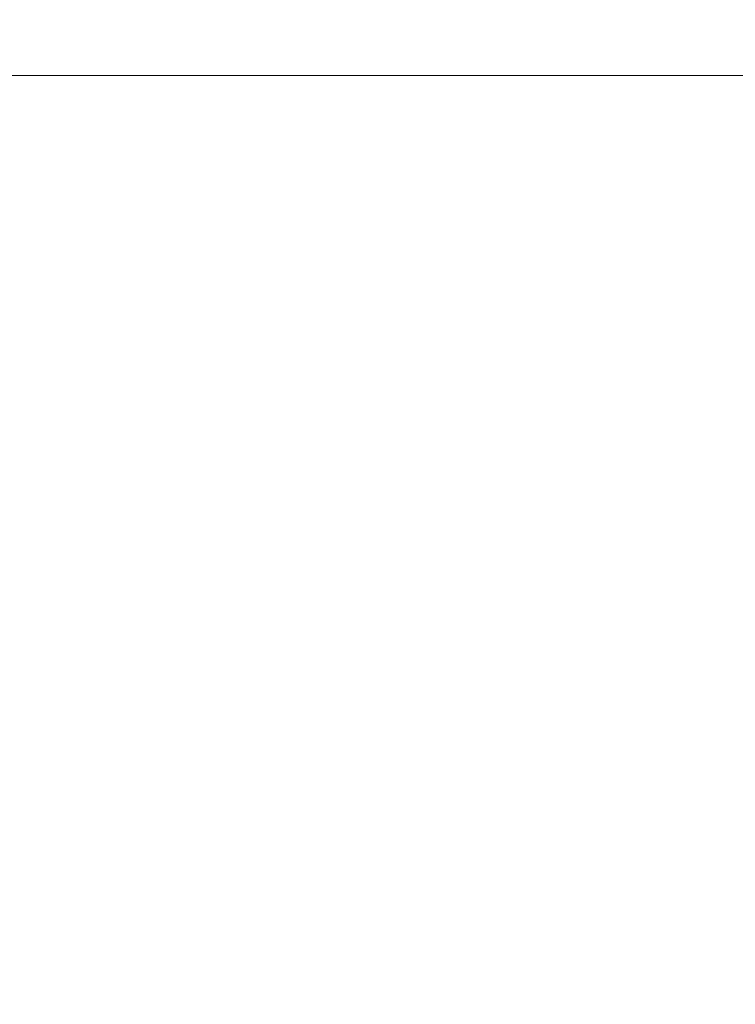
# Model space of a CAD drawing. Header units: millimetres. Extents: x -30280 to 309309, y -17460 to 4378.
# Tile 167 of 256: x 118114 to 118331, y -11023 to -10724. Entities that reach past the tile are written whole.
import ezdxf

# ---------------------------------------------------------------- set-up
doc = ezdxf.new("R2010")
doc.units = ezdxf.units.MM
doc.header["$MEASUREMENT"] = 0
doc.linetypes.add('Wipeout_Contour', pattern=[1000, 0, -1000])
doc.layers.add('P1_PLANTA PRIMERA_3_Nuevo_09_EI_Mobiliari general', color=7, linetype='Continuous')
doc.layers.add('P1_PLANTA PRIMERA_3_Nuevo_09_EI_Mobiliari general_Pluma_Nº__1', color=7, linetype='Continuous', lineweight=5)

msp = doc.modelspace()

# ---------------------------------------------------------------- wipeouts: each hides what was drawn before it
at = {"color": 254, "linetype": 'Wipeout_Contour', "lineweight": 0, "ltscale": 830978.08701}
msp.add_wipeout([(117643.25, -10741.05), (118404.67, -10741.05), (118427.66, -10737.75), (118450.61, -10741.05), (118503.03, -10741.05), (118503.04, -10716.05), (117643.25, -10716.05)], dxfattribs=at).dxf.layer = 'P1_PLANTA PRIMERA_3_Nuevo_09_EI_Mobiliari general'

# ---------------------------------------------------------------- next in the draw order: wipeouts: each hides what was drawn before it
at = {"color": 254, "linetype": 'Wipeout_Contour', "lineweight": 0, "ltscale": 3328831.755178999}
msp.add_wipeout([(118404.67, -10741.05), (117645.42, -10741.05), (117645.42, -11076.05), (118525.21, -11076.05), (118525.21, -11030.48), (118527.55, -11027.83), (118562.75, -11027.83), (118563.05, -11026.76), (118470.3, -11026.76), (118463.48, -11023.72), (118462.77, -11021.88), (118459.35, -11022.05), (118452.52, -11022.12), (118444.87, -11022.05), (118438.46, -11021.85), (118435, -11021.58), (118423.97, -10853.72), (118426.84, -10853.33), (118423.29, -10798.03), (118421.09, -10798.31), (118400.09, -10795.68), (118384.18, -10788.48), (118377.6, -10778.64), (118374.97, -10770.94), (118374.13, -10769.67), (118379.38, -10758.28), (118385.77, -10750.74), (118403.52, -10741.22)], dxfattribs=at).dxf.layer = 'P1_PLANTA PRIMERA_3_Nuevo_09_EI_Mobiliari general'

# ---------------------------------------------------------------- next in the draw order: linework, layer by layer
at = {"layer": 'P1_PLANTA PRIMERA_3_Nuevo_09_EI_Mobiliari general_Pluma_Nº__1', "color": 7, "linetype": 'Continuous', "lineweight": 5}
msp.add_line((118404.67, -10741.05), (117645.42, -10741.05), dxfattribs=at)

doc.saveas('drawing.dxf')
